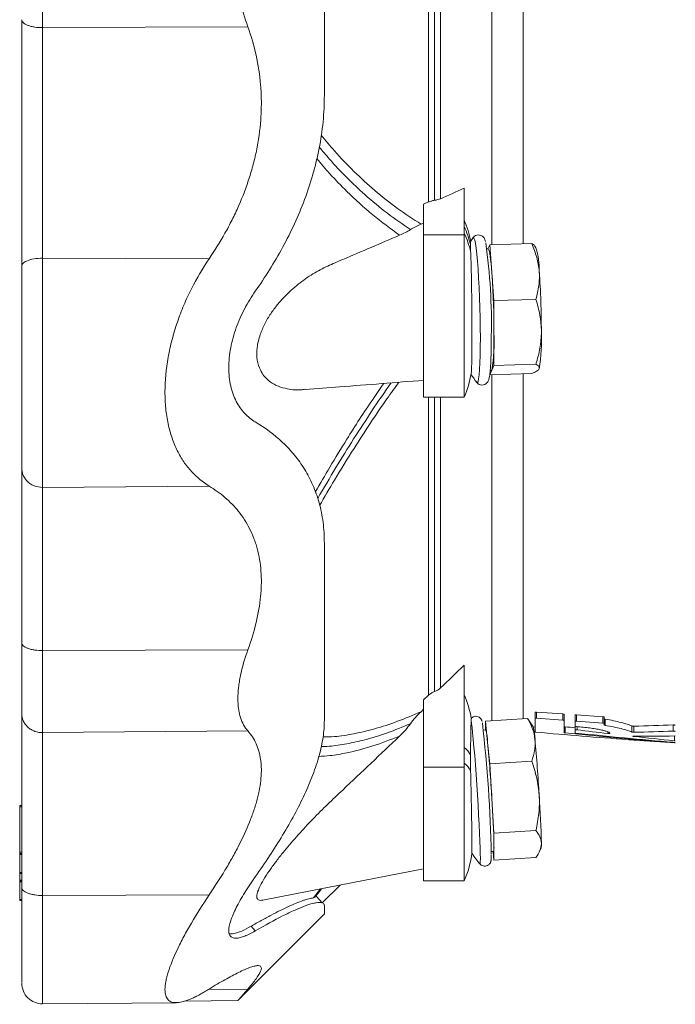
# Model space of a CAD drawing. Header units: millimetres. Extents: x -31 to 880, y -242 to 919.
# Tile 1 of 7: x -27 to 134, y -242 to 1. Entities that reach past the tile are written whole.
import ezdxf

# ---------------------------------------------------------------- set-up
doc = ezdxf.new("R2010")
doc.units = ezdxf.units.MM

msp = doc.modelspace()

# ---------------------------------------------------------------- linework, layer by layer
at = {"color": 8, "linetype": 'Continuous', "lineweight": 0}
for p, q in [((89.13, 81.04), (89.13, -54.51)), ((96.9, 80.83), (96.9, -54.3)), ((73.6, -43.98), (73.6, 70.51)), ((75.06, 70.1), (75.06, -43.57)), ((76.52, 69.7), (76.52, -43.17)), ((-21.5, -1.03), (29.07, -0.86)), ((72.37, -52.09), (82.37, -52.09)), ((-21.5, -57.82), (19.54, -57.96)), ((89.13, -86.51), (89.13, -171.78)), ((96.9, -86.31), (96.9, -171.28)), ((73.6, -165.5), (73.6, -92.04)), ((75.06, -92.04), (75.06, -164.61)), ((76.52, -92.04), (76.52, -163.72)), ((-21.5, -114.31), (19.54, -113.98)), ((-21.5, -154.51), (29.07, -154.35)), ((100.17, -171.2), (100.17, -169.67)), ((106.65, -171.66), (106.65, -170.13)), ((110.02, -171.9), (110.02, -170.37)), ((116.5, -172.36), (116.5, -170.83)), ((117.06, -172.93), (117.06, -171.4)), ((-21.5, -174.73), (29.07, -174.32)), ((107.23, -174.8), (107.23, -173.29)), ((110.16, -174.04), (110.16, -173.26)), ((117.75, -174.95), (117.75, -174.56)), ((123.66, -174.59), (123.66, -173.07)), ((124.19, -174.65), (124.19, -173.13)), ((133.81, -174.36), (133.81, -172.83)), ((124.14, -175.67), (124.14, -175.6)), ((134.14, -176.72), (134.14, -175.56)), ((134.14, -177.21), (134.14, -177.14)), ((72.37, -183.26), (82.37, -183.26)), ((-27.14, -193), (-26.63, -193)), ((-27.14, -204.2), (-26.63, -204.2)), ((-27.14, -204.78), (-26.63, -204.78)), ((-27.14, -209.18), (-26.63, -209.18)), ((-27.14, -211.08), (-26.63, -211.08)), ((-27.14, -211.47), (-26.63, -211.47)), ((45.23, -215.44), (46.96, -213.25)), ((47.23, -213.19), (46.36, -214.27)), ((-27.14, -215.87), (-26.63, -215.87)), ((-21.5, -214.85), (19.54, -214.71)), ((30.89, -223.57), (29.85, -222.45)), ((19.44, -237.98), (29.07, -237.9))]:
    msp.add_line(p, q, dxfattribs=at)
at = {"color": 7, "linetype": 'Continuous', "lineweight": 15}
for p, q in [((82.37, -40.61), (82.37, -52.09)), ((72.37, -44.51), (73.6, -43.98)), ((72.37, -44.51), (72.37, -52.09)), ((71.73, -49.45), (72.37, -49.17)), ((72.37, -52.09), (72.37, -92.04)), ((82.37, -52.09), (82.37, -92.04)), ((84.52, -52.82), (84.49, -52.86)), ((88.25, -55.53), (87.96, -55.54)), ((88.65, -54.52), (88.19, -55.53)), ((88.65, -54.52), (98.99, -54.25)), ((89.18, -61.39), (88.65, -54.52)), ((100.03, -55.31), (99.75, -54.85)), ((89.7, -68.25), (89.18, -61.39)), ((89.7, -68.25), (100.03, -67.97)), ((89.7, -76.25), (89.7, -68.25)), ((89.7, -84.25), (89.7, -76.25)), ((89.18, -85.39), (89.7, -84.25)), ((89.7, -84.25), (100.03, -83.97)), ((88.65, -86.53), (89.18, -85.39)), ((88.65, -86.53), (98.99, -86.25)), ((88.77, -85.53), (89.05, -85.52)), ((89.18, -85.39), (89.05, -85.52)), ((100.85, -85.08), (100.83, -85.11)), ((100.83, -85.11), (100.85, -85.08)), ((100.83, -85.11), (100.83, -85.11)), ((72.37, -92.04), (82.37, -92.04)), ((82.37, -158.14), (82.37, -183.26)), ((72.37, -166.68), (73.6, -165.5)), ((72.37, -166.68), (72.37, -183.26)), ((71.73, -169.57), (72.37, -168.96)), ((99.81, -171.25), (99.81, -169.71)), ((106.65, -170.13), (100.17, -169.67)), ((84.06, -171.77), (84.09, -171.24)), ((87.61, -171.88), (97.94, -171.21)), ((88.13, -177.14), (87.61, -171.88)), ((87.61, -171.88), (87.61, -174.06)), ((98.34, -171.81), (97.94, -171.21)), ((99.38, -173.31), (98.37, -171.8)), ((99.81, -174.57), (99.81, -171.25)), ((100.17, -171.2), (106.65, -171.66)), ((107.01, -171.76), (107.01, -170.23)), ((107.01, -171.76), (107.01, -174.76)), ((109.66, -171.95), (109.66, -170.42)), ((109.66, -173.17), (109.66, -171.95)), ((116.5, -170.83), (110.02, -170.37)), ((110.02, -171.9), (116.5, -172.36)), ((116.86, -172.46), (116.86, -170.93)), ((87.68, -174.05), (87.1, -174.09)), ((99.37, -173.31), (99.81, -173.34)), ((109.66, -174.04), (109.66, -173.17)), ((109.66, -174.8), (109.66, -174.04)), ((116.86, -172.46), (116.86, -172.86)), ((122.95, -176.46), (134.37, -177.26)), ((88.65, -182.39), (88.13, -177.14)), ((88.65, -182.39), (98.99, -181.73)), ((72.37, -183.26), (72.37, -211.27)), ((82.37, -183.26), (82.37, -211.27)), ((89.18, -190.96), (88.65, -182.39)), ((89.7, -199.53), (89.18, -190.96)), ((-27.14, -192.66), (-26.63, -192.66)), ((-27.14, -204.2), (-27.14, -193)), ((89.7, -199.53), (100.03, -198.86)), ((89.7, -202.85), (89.7, -199.53)), ((89.7, -206.16), (89.7, -202.85)), ((100.82, -204.21), (101.31, -203.22)), ((-27.14, -204.54), (-26.63, -204.54)), ((-27.14, -204.54), (-26.63, -204.54)), ((-27.14, -209.18), (-27.14, -204.78)), ((89.03, -204.03), (89.62, -203.99)), ((89.48, -204), (89.7, -206.16)), ((89.7, -206.16), (100.03, -205.49)), ((86.22, -207.08), (86.23, -207.08)), ((-27.14, -209.43), (-26.63, -209.43)), ((-27.14, -209.43), (-26.63, -209.43)), ((-27.14, -211.08), (-27.14, -209.45)), ((-27.14, -211.23), (-26.63, -211.23)), ((-27.14, -211.23), (-26.63, -211.23)), ((-27.14, -215.87), (-27.14, -211.47)), ((47.41, -216.7), (51.8, -212.31)), ((72.37, -211.27), (82.37, -211.27)), ((45.46, -215.24), (45.23, -215.44)), ((46.07, -215.15), (45.8, -215.04)), ((45.97, -215.13), (45.99, -215.17)), ((-27.14, -216.11), (-26.63, -216.11)), ((-27.14, -216.11), (-26.63, -216.11)), ((26.62, -240.74), (47.96, -219.4)), ((-21.5, -241.55), (11.47, -241.26)), ((13.49, -240.86), (26.62, -240.75))]:
    msp.add_line(p, q, dxfattribs=at)
at = {"color": 8, "linetype": 'Continuous', "lineweight": 0, "flags": 128}
for points in [[(85.47, -88.43), (85.62, -88.47), (85.78, -88.18), (85.92, -87.53), (86.04, -86.54), (86.15, -85.24), (86.23, -83.64), (86.29, -81.78), (86.33, -79.71), (86.34, -77.45), (86.33, -75.05), (86.29, -72.56), (86.23, -70.04), (86.15, -67.53), (86.04, -65.08), (85.92, -62.74), (85.78, -60.55), (85.62, -58.57), (85.46, -56.83), (85.29, -55.37), (85.11, -54.2), (84.94, -53.37), (84.76, -52.88), (84.6, -52.75), (84.52, -52.82)], [(86.23, -207.08), (86.23, -207.09), (86.29, -206.98), (86.33, -206.53), (86.34, -205.73), (86.33, -204.6), (86.29, -203.16), (86.23, -201.45), (86.15, -199.49), (86.04, -197.33), (85.92, -195.01), (85.78, -192.57), (85.62, -190.07), (85.46, -187.55), (85.29, -185.06), (85.11, -182.66), (84.94, -180.39), (84.76, -178.29), (84.6, -176.42), (84.44, -174.8), (84.3, -173.47), (84.17, -172.45), (84.06, -171.77)]]:
    msp.add_lwpolyline(points, dxfattribs=at)
at = {"color": 7, "linetype": 'Continuous', "lineweight": 15, "flags": 128}
for points in [[(88.25, -55.53), (88.25, -55.53), (88.38, -55.66), (88.52, -56.04), (88.65, -56.67), (88.79, -57.53), (88.92, -58.62), (89.05, -59.91), (89.18, -61.39)], [(85.44, -88.39), (85.46, -88.41), (85.47, -88.43)], [(32.75, -216.01), (51.68, -212.33), (72.37, -208.32)], [(47.37, -216.67), (46.68, -215.89), (45.99, -215.11)]]:
    msp.add_lwpolyline(points, dxfattribs=at)
at = {"color": 7, "linetype": 'Continuous', "lineweight": 15}
for centre, radius, start, end in [((59.45, -58.45), 25, 10.9628, 23.5782), ((109.12, -69.98), 30, 145.1102, 147.0173), ((-51.7, -73.87), 140.77, 358.7173, 8.089), ((81.88, -60.81), 18.97, 359.2089, 16.8613), ((-119.32, -76.17), 209.02, 359.9767, 4.0548), ((-107.65, -75.85), 209.02, 359.9767, 4.0547), ((45.75, -78.32), 43.99, 350.7519, 2.6948), ((57.43, -78.01), 43.99, 350.752, 2.6948), ((59.45, -82.04), 25, 336.4218, 350.2594), ((109.12, -69.98), 30, 213.1551, 217.9556), ((59.45, -175.42), 25, 9.6304, 23.5782), ((-246.52, -211.25), 335.62, 1.1171, 6.6642), ((75.69, -177.35), 12.44, 0.9888, 15.3842), ((80.3, -177.51), 19.54, 3.3184, 12.4184), ((-303.21, -213.84), 404.74, 3.347, 5.3097), ((-314.87, -214.59), 404.74, 3.347, 5.3097), ((-159.37, -207.86), 249.12, 1.1529, 3.8889), ((-147.7, -207.1), 249.12, 1.1529, 3.8888), ((86.36, -203.19), 3.35, 346.1823, 5.8892), ((96.85, -202.41), 4.53, 349.7055, 4.0123), ((59.45, -201.27), 25, 336.4218, 352.8409), ((109.12, -187.7), 30, 213.9276, 220.2527), ((-21.54, -236.46), 5.09, 180, 270.4815)]:
    msp.add_arc(centre, radius, start, end, dxfattribs=at)
at = {"color": 8, "linetype": 'Continuous', "lineweight": 0}
for centre, radius, start, end in [((62.6, -59.4), 21.86, 12.9756, 25.3179), ((62.61, -60.98), 21.85, 12.6354, 25.3196), ((77.82, -183.76), 7.04, 30.1615, 49.7782), ((77.86, -187.56), 6.98, 29.5621, 49.8382)]:
    msp.add_arc(centre, radius, start, end, dxfattribs=at)
at = {"color": 7, "linetype": 'Continuous', "lineweight": 15}
for centre, major_axis, ratio, start_param, end_param in [((203.14, 13.27), (471.58, 0), 0.408268, 4.491947, 4.541031), ((221.88, 13.27), (471.11, 0), 0.408268, 4.466557, 4.471881), ((249.02, 13.27), (479.32, 0), 0.408268, 4.418471, 4.43497), ((114.48, 13.27), (294.52, 0), 0.633221, 4.745352, 4.778078), ((114.74, 13.27), (296.91, 0), 0.633221, 4.744203, 4.776664), ((222.51, 13.27), (474.85, 0), 0.408268, 4.467162, 4.525203), ((229.66, 13.27), (476.06, 0), 0.408268, 4.458064, 4.509793), ((127.24, 13.27), (298.28, 0), 0.633221, 4.701805, 4.735716), ((249.02, 13.27), (479.32, 0), 0.408268, 4.448809, 4.470364)]:
    msp.add_ellipse(centre, major_axis=major_axis, ratio=ratio, start_param=start_param, end_param=end_param, dxfattribs=at)
for points, knots in [([(47.91, -17.59), (47.91, -7.39), (47.91, 2.94), (47.91, 23.59), (47.91, 33.92), (47.91, 44.12)], [0, 0, 0, 0, 0.5, 0.5, 1, 1, 1, 1]), ([(29.07, -0.86), (28.28, 1.31), (27.67, 3.58), (27.14, 6.55), (27.05, 7.15), (26.89, 8.37), (26.82, 8.98), (26.67, 10.82), (26.61, 12.04), (26.61, 14.49), (26.67, 15.72), (26.83, 17.56), (26.89, 18.17), (27.05, 19.39), (27.14, 19.99), (27.67, 22.95), (28.28, 25.22), (29.07, 27.39)], [0, 0, 0, 0, 0.25, 0.25, 0.3125, 0.3125, 0.375, 0.375, 0.5, 0.5, 0.625, 0.625, 0.6875, 0.6875, 0.75, 0.75, 1, 1, 1, 1]), ([(-21.5, -1.03), (-22.1, -1.03), (-22.75, -0.99), (-23.7, -0.85), (-24.01, -0.79), (-24.6, -0.64), (-24.88, -0.56), (-25.38, -0.36), (-25.6, -0.26), (-25.99, -0.03), (-26.15, 0.09), (-26.52, 0.45), (-26.63, 0.7), (-26.63, 0.93)], [0, 0, 0, 0, 0.25, 0.25, 0.375, 0.375, 0.5, 0.5, 0.625, 0.625, 0.75, 0.75, 1, 1, 1, 1]), ([(-26.63, -59.78), (-26.63, -57.1), (-26.63, -51.7), (-26.63, -43.2), (-26.63, -34.46), (-26.63, -25.49), (-26.63, -16.46), (-26.63, -7.53), (-26.63, -1.87), (-26.63, 0.93)], [0, 0, 0, 0, 0.137748, 0.277681, 0.418984, 0.560791, 0.708922, 0.855639, 1, 1, 1, 1]), ([(29.07, -0.86), (29.89, -3.12), (30.57, -5.44), (31.63, -10.22), (32, -12.67), (32.26, -15.83), (32.3, -16.47), (32.36, -17.74), (32.38, -18.37), (32.4, -20.28), (32.37, -21.55), (32.15, -25.35), (31.84, -27.88), (31.24, -31.05), (31.11, -31.69), (30.83, -32.95), (30.68, -33.57), (30.21, -35.44), (29.86, -36.66), (28.7, -40.3), (27.8, -42.67), (26.27, -46.14), (25.73, -47.28), (24.61, -49.52), (24.03, -50.62), (22.21, -53.86), (20.91, -55.94), (19.54, -57.96)], [0, 0, 0, 0, 0.125, 0.125, 0.25, 0.25, 0.28125, 0.28125, 0.3125, 0.3125, 0.375, 0.375, 0.5, 0.5, 0.53125, 0.53125, 0.5625, 0.5625, 0.625, 0.625, 0.75, 0.75, 0.8125, 0.8125, 0.875, 0.875, 1, 1, 1, 1]), ([(30.89, -65.98), (33.31, -62.54), (35.58, -58.95), (38.67, -53.26), (39.64, -51.34), (41.44, -47.42), (42.27, -45.43), (43.79, -41.37), (44.48, -39.31), (45.38, -36.15), (45.66, -35.09), (46.18, -32.94), (46.41, -31.85), (47.05, -28.58), (47.37, -26.39), (47.8, -22), (47.91, -19.79), (47.91, -17.59)], [0, 0, 0, 0, 0.25, 0.25, 0.375, 0.375, 0.5, 0.5, 0.625, 0.625, 0.6875, 0.6875, 0.75, 0.75, 0.875, 0.875, 1, 1, 1, 1]), ([(75.06, -43.57), (74.78, -43.62), (74.52, -43.67), (74.04, -43.81), (73.81, -43.89), (73.6, -43.98)], [0, 0, 0, 0, 0.5, 0.5, 1, 1, 1, 1]), ([(76.52, -43.17), (76.31, -43.26), (76.09, -43.33), (75.6, -43.47), (75.33, -43.53), (75.06, -43.57)], [0, 0, 0, 0, 0.5, 0.5, 1, 1, 1, 1]), ([(66.45, -52.16), (61.78, -54.17), (55.87, -56.7), (48.73, -59.72), (45.05, -61.63), (41.46, -64.15), (38.53, -66.78), (36.29, -69.3), (34.65, -71.5), (33.21, -73.95), (31.98, -76.76), (31.22, -79.9), (31.26, -82.99), (31.99, -85.26), (32.99, -86.84), (34.28, -88.16), (36.03, -89.25), (38.73, -90.1), (41.14, -90.43), (42.86, -90.18), (43.19, -90.13)], [0, 0, 0, 0, 0.243928, 0.308156, 0.37227, 0.437103, 0.501842, 0.537053, 0.572229, 0.607932, 0.643519, 0.684525, 0.725704, 0.764011, 0.792139, 0.820317, 0.864224, 0.908224, 0.982522, 1, 1, 1, 1]), ([(87.63, -53.74), (87.63, -53.73), (87.59, -53.54), (87.49, -53.29), (87.31, -52.91), (86.99, -52.51), (86.49, -52.17), (85.79, -52.04), (85.13, -52.23), (84.69, -52.58), (84.49, -52.84), (84.43, -52.96), (84.41, -52.99)], [0, 0, 0, 0, 0.0195587, 0.2006008, 0.3511199, 0.4546982, 0.5588091, 0.6656693, 0.777224, 0.8720695, 0.9688732, 1, 1, 1, 1]), ([(83.91, -54.49), (83.92, -54.23), (83.94, -53.75), (83.96, -53.68), (83.97, -53.65)], [0, 0, 0, 0, 0.537078, 1, 1, 1, 1]), ([(98.99, -54.25), (99.48, -55.36), (99.9, -56.48), (100.54, -58.75), (100.76, -59.9), (100.85, -61.07)], [0, 0, 0, 0, 0.5, 0.5, 1, 1, 1, 1]), ([(99.71, -54.87), (99.7, -54.83), (99.66, -54.61), (99.29, -54.41), (98.99, -54.25)], [0, 0, 0, 0, 0.186107, 1, 1, 1, 1]), ([(19.54, -57.96), (17.95, -60.31), (16.49, -62.79), (14.51, -66.7), (13.88, -68.04), (13.01, -70.1), (12.73, -70.8), (12.19, -72.2), (11.94, -72.9), (11.21, -75.02), (10.78, -76.45), (10.21, -78.6), (10.04, -79.33), (9.71, -80.78), (9.57, -81.51), (8.91, -85.16), (8.65, -88), (8.64, -91.45), (8.66, -92.13), (8.72, -93.49), (8.77, -94.17), (8.97, -96.14), (9.17, -97.4), (9.68, -99.82), (10, -100.99), (10.57, -102.65), (10.77, -103.19), (11.21, -104.24), (11.44, -104.75), (12.16, -106.22), (12.69, -107.13), (13.56, -108.41), (13.86, -108.83), (14.49, -109.62), (14.81, -110), (16.48, -111.82), (17.95, -113.02), (19.54, -113.98)], [0, 0, 0, 0, 0.125, 0.125, 0.1875, 0.1875, 0.21875, 0.21875, 0.25, 0.25, 0.3125, 0.3125, 0.34375, 0.34375, 0.375, 0.375, 0.5, 0.5, 0.53125, 0.53125, 0.5625, 0.5625, 0.625, 0.625, 0.6875, 0.6875, 0.71875, 0.71875, 0.75, 0.75, 0.8125, 0.8125, 0.84375, 0.84375, 0.875, 0.875, 1, 1, 1, 1]), ([(83.94, -56.2), (83.96, -56.68), (84.01, -57.66), (84.07, -59.57), (84.13, -61.78), (84.17, -64.2), (84.21, -66.82), (84.24, -69.52), (84.26, -72.26), (84.27, -74.93), (84.27, -77.5), (84.26, -79.84), (84.24, -81.93), (84.22, -83.67), (84.18, -85.02), (84.14, -85.93), (84.1, -86.16), (84.09, -86.27)], [0, 0, 0, 0, 0.066098, 0.134113, 0.200223, 0.268241, 0.334536, 0.402733, 0.469398, 0.537974, 0.605008, 0.673978, 0.741119, 0.81022, 0.877118, 0.945979, 1, 1, 1, 1]), ([(-26.63, -109.61), (-26.63, -108.72), (-26.63, -106.9), (-26.63, -102.91), (-26.63, -97.93), (-26.63, -92.03), (-26.63, -85.53), (-26.63, -78.75), (-26.63, -72.04), (-26.63, -65.64), (-26.63, -61.7), (-26.63, -59.78)], [0, 0, 0, 0, 0.104024, 0.213798, 0.328065, 0.445177, 0.563223, 0.678131, 0.7902, 0.897883, 1, 1, 1, 1]), ([(100.85, -61.07), (100.89, -61.66), (100.9, -62.24), (100.87, -63.4), (100.82, -63.98), (100.6, -65.7), (100.35, -66.84), (100.03, -67.97)], [0, 0, 0, 0, 0.25, 0.25, 0.5, 0.5, 1, 1, 1, 1]), ([(24.37, -84.8), (24.37, -83.19), (24.54, -81.55), (25.01, -79.06), (25.2, -78.21), (25.66, -76.56), (25.92, -75.74), (26.5, -74.12), (26.82, -73.32), (27.52, -71.74), (27.89, -70.98), (29.07, -68.74), (29.94, -67.32), (30.89, -65.98)], [0, 0, 0, 0, 0.25, 0.25, 0.375, 0.375, 0.5, 0.5, 0.625, 0.625, 0.75, 0.75, 1, 1, 1, 1]), ([(101.37, -75.94), (101.37, -75.26), (101.34, -74.58), (101.22, -73.22), (101.12, -72.55), (100.77, -70.56), (100.44, -69.26), (100.03, -67.97)], [0, 0, 0, 0, 0.25, 0.25, 0.5, 0.5, 1, 1, 1, 1]), ([(88.67, -86.49), (88.69, -86.32), (88.76, -85.81), (88.85, -84.68), (88.93, -83.14), (88.99, -81.4), (89.03, -79.51), (89.04, -78.02), (89.04, -77.2), (89.04, -77.06)], [0, 0, 0, 0, 0.096116, 0.281876, 0.458405, 0.631951, 0.804249, 0.966665, 1, 1, 1, 1]), ([(100.03, -83.97), (100.44, -82.66), (100.78, -81.32), (101.24, -78.64), (101.37, -77.29), (101.37, -75.94)], [0, 0, 0, 0, 0.5, 0.5, 1, 1, 1, 1]), ([(24.37, -84.8), (24.37, -86.4), (24.54, -87.91), (25.01, -90.01), (25.2, -90.68), (25.66, -91.95), (25.92, -92.55), (26.5, -93.68), (26.82, -94.21), (27.52, -95.2), (27.89, -95.66), (29.07, -96.91), (29.94, -97.6), (30.89, -98.17)], [0, 0, 0, 0, 0.25, 0.25, 0.375, 0.375, 0.5, 0.5, 0.625, 0.625, 0.75, 0.75, 1, 1, 1, 1]), ([(100.03, -83.97), (100.36, -84.15), (100.61, -84.33), (100.9, -84.69), (100.94, -84.88), (100.85, -85.08)], [0, 0, 0, 0, 0.5, 0.5, 1, 1, 1, 1]), ([(85.35, -88.25), (85.35, -88.26), (85.4, -88.36), (85.6, -88.6), (86.05, -88.95), (86.74, -89.14), (87.42, -88.99), (87.91, -88.65), (88.19, -88.29), (88.36, -87.94), (88.5, -87.52), (88.6, -87.08), (88.65, -86.64), (88.67, -86.49)], [0, 0, 0, 0, 0.005549, 0.086552, 0.16685, 0.249115, 0.338595, 0.41288, 0.486809, 0.572679, 0.690873, 0.892774, 1, 1, 1, 1]), ([(100.8, -85.16), (100.69, -85.34), (100.46, -85.52), (99.84, -85.88), (99.45, -86.07), (98.99, -86.25)], [0, 0, 0, 0, 0.5, 0.5, 1, 1, 1, 1]), ([(43.19, -90.2), (46.02, -89.98), (55.75, -89.22), (65.47, -88.46), (72.37, -87.93)], [0, 0, 0, 0, 0.290918, 1, 1, 1, 1]), ([(30.89, -98.17), (33.31, -99.6), (35.58, -101.27), (38.67, -104.19), (39.64, -105.23), (41.44, -107.43), (42.27, -108.59), (43.79, -111.06), (44.48, -112.36), (45.38, -114.43), (45.66, -115.14), (46.18, -116.6), (46.41, -117.35), (47.05, -119.65), (47.37, -121.24), (47.8, -124.54), (47.91, -126.25), (47.91, -128.02)], [0, 0, 0, 0, 0.25, 0.25, 0.375, 0.375, 0.5, 0.5, 0.625, 0.625, 0.6875, 0.6875, 0.75, 0.75, 0.875, 0.875, 1, 1, 1, 1]), ([(-26.63, -109.61), (-26.63, -110.78), (-26.63, -113.15), (-26.63, -117.8), (-26.63, -123.23), (-26.63, -129.53), (-26.63, -136.61), (-26.63, -144.33), (-26.63, -149.84), (-26.63, -152.58)], [0, 0, 0, 0, 0.137748, 0.277681, 0.418984, 0.560791, 0.708922, 0.855639, 1, 1, 1, 1]), ([(29.07, -154.35), (29.89, -152.08), (30.57, -149.84), (31.63, -145.42), (32, -143.25), (32.26, -140.57), (32.3, -140.04), (32.36, -138.99), (32.38, -138.47), (32.4, -136.93), (32.37, -135.93), (32.15, -133), (31.84, -131.14), (31.24, -128.93), (31.11, -128.5), (30.83, -127.64), (30.68, -127.22), (30.21, -125.99), (29.86, -125.2), (28.7, -122.93), (27.8, -121.53), (26.27, -119.61), (25.73, -119), (24.61, -117.84), (24.03, -117.29), (22.21, -115.73), (20.91, -114.8), (19.54, -113.98)], [0, 0, 0, 0, 0.125, 0.125, 0.25, 0.25, 0.28125, 0.28125, 0.3125, 0.3125, 0.375, 0.375, 0.5, 0.5, 0.53125, 0.53125, 0.5625, 0.5625, 0.625, 0.625, 0.75, 0.75, 0.8125, 0.8125, 0.875, 0.875, 1, 1, 1, 1]), ([(47.91, -171.65), (47.91, -165.41), (47.91, -158.59), (47.91, -143.99), (47.91, -136.19), (47.91, -128.02)], [0, 0, 0, 0, 0.5, 0.5, 1, 1, 1, 1]), ([(-26.63, -170.02), (-26.63, -169.24), (-26.63, -168.26), (-26.63, -165.92), (-26.63, -164.56), (-26.63, -161.54), (-26.63, -159.87), (-26.63, -156.34), (-26.63, -154.48), (-26.63, -152.58)], [0, 0, 0, 0, 0.25, 0.25, 0.5, 0.5, 0.75, 0.75, 1, 1, 1, 1]), ([(29.07, -174.32), (28.28, -173.43), (27.67, -172.33), (27.14, -170.66), (27.05, -170.31), (26.89, -169.58), (26.82, -169.2), (26.67, -168.04), (26.61, -167.21), (26.61, -165.48), (26.67, -164.57), (26.83, -163.14), (26.89, -162.65), (27.05, -161.66), (27.14, -161.16), (27.67, -158.63), (28.28, -156.53), (29.07, -154.35)], [0, 0, 0, 0, 0.25, 0.25, 0.3125, 0.3125, 0.375, 0.375, 0.5, 0.5, 0.625, 0.625, 0.6875, 0.6875, 0.75, 0.75, 1, 1, 1, 1]), ([(75.06, -164.61), (74.78, -164.71), (74.52, -164.83), (74.04, -165.13), (73.81, -165.3), (73.6, -165.5)], [0, 0, 0, 0, 0.5, 0.5, 1, 1, 1, 1]), ([(76.52, -163.72), (76.31, -163.92), (76.09, -164.1), (75.6, -164.39), (75.33, -164.52), (75.06, -164.61)], [0, 0, 0, 0, 0.5, 0.5, 1, 1, 1, 1]), ([(100.17, -169.67), (100.07, -169.66), (99.98, -169.66), (99.84, -169.68), (99.81, -169.69), (99.81, -169.71)], [0, 0, 0, 0, 0.5, 0.5, 1, 1, 1, 1]), ([(-26.63, -212.9), (-26.63, -208.23), (-26.63, -203.65), (-26.63, -194.97), (-26.63, -190.88), (-26.63, -183.45), (-26.63, -180.11), (-26.63, -174.36), (-26.63, -171.94), (-26.63, -170.02)], [0, 0, 0, 0, 0.25, 0.25, 0.5, 0.5, 0.75, 0.75, 1, 1, 1, 1]), ([(30.89, -210.24), (33.31, -206.81), (35.58, -203.4), (38.67, -198.28), (39.64, -196.59), (41.44, -193.25), (42.27, -191.6), (43.79, -188.33), (44.48, -186.71), (45.38, -184.31), (45.66, -183.52), (46.18, -181.94), (46.41, -181.15), (47.05, -178.82), (47.37, -177.32), (47.8, -174.41), (47.91, -173.01), (47.91, -171.65)], [0, 0, 0, 0, 0.25, 0.25, 0.375, 0.375, 0.5, 0.5, 0.625, 0.625, 0.6875, 0.6875, 0.75, 0.75, 0.875, 0.875, 1, 1, 1, 1]), ([(83.91, -180.22), (83.92, -179.2), (83.94, -178.24), (83.96, -176.91), (83.97, -176.48), (83.98, -175.66), (83.99, -175.27), (84.01, -174.19), (84.02, -173.56), (84.04, -172.76), (84.04, -172.52), (84.05, -172.1), (84.06, -171.92), (84.06, -171.77)], [0, 0, 0, 0, 0.25, 0.25, 0.375, 0.375, 0.5, 0.5, 0.75, 0.75, 0.875, 0.875, 1, 1, 1, 1]), ([(86.79, -172.01), (86.78, -172), (86.76, -171.91), (86.72, -171.76), (86.55, -171.4), (86.23, -171.04), (85.77, -170.77), (85.19, -170.67), (84.63, -170.8), (84.25, -171.03), (84.12, -171.19), (84.08, -171.23)], [0, 0, 0, 0, 0.018436, 0.225891, 0.369778, 0.472192, 0.5899, 0.715848, 0.851612, 0.958373, 1, 1, 1, 1]), ([(97.94, -171.21), (98.43, -172.05), (98.86, -172.89), (99.5, -174.61), (99.71, -175.49), (99.8, -176.38)], [0, 0, 0, 0, 0.5, 0.5, 1, 1, 1, 1]), ([(99.81, -171.25), (99.81, -171.23), (99.84, -171.21), (99.98, -171.19), (100.07, -171.19), (100.17, -171.2)], [0, 0, 0, 0, 0.5, 0.5, 1, 1, 1, 1]), ([(107.01, -170.23), (107.01, -170.21), (106.97, -170.19), (106.84, -170.15), (106.74, -170.13), (106.65, -170.13)], [0, 0, 0, 0, 0.5, 0.5, 1, 1, 1, 1]), ([(106.65, -171.66), (106.74, -171.67), (106.84, -171.68), (106.97, -171.72), (107.01, -171.74), (107.01, -171.76)], [0, 0, 0, 0, 0.5, 0.5, 1, 1, 1, 1]), ([(110.02, -170.37), (109.93, -170.36), (109.83, -170.36), (109.7, -170.38), (109.66, -170.4), (109.66, -170.42)], [0, 0, 0, 0, 0.5, 0.5, 1, 1, 1, 1]), ([(109.66, -171.95), (109.66, -171.93), (109.7, -171.91), (109.83, -171.9), (109.93, -171.9), (110.02, -171.9)], [0, 0, 0, 0, 0.5, 0.5, 1, 1, 1, 1]), ([(116.86, -170.93), (116.86, -170.91), (116.83, -170.89), (116.69, -170.85), (116.6, -170.84), (116.5, -170.83)], [0, 0, 0, 0, 0.5, 0.5, 1, 1, 1, 1]), ([(123.66, -173.07), (123.34, -172.93), (122.96, -172.79), (122.07, -172.51), (121.56, -172.37), (120.43, -172.08), (119.82, -171.93), (118.51, -171.66), (117.8, -171.53), (117.06, -171.4)], [0, 0, 0, 0, 0.25, 0.25, 0.5, 0.5, 0.75, 0.75, 1, 1, 1, 1]), ([(29.07, -174.32), (29.89, -175.25), (30.57, -176.29), (31.63, -178.63), (32, -179.93), (32.26, -181.72), (32.3, -182.09), (32.36, -182.84), (32.38, -183.22), (32.4, -184.37), (32.37, -185.16), (32.15, -187.61), (31.84, -189.34), (31.24, -191.61), (31.11, -192.07), (30.83, -193), (30.68, -193.46), (30.21, -194.87), (29.86, -195.81), (28.7, -198.69), (27.8, -200.64), (26.27, -203.63), (25.73, -204.63), (24.61, -206.64), (24.03, -207.64), (22.21, -210.66), (20.91, -212.68), (19.54, -214.71)], [0, 0, 0, 0, 0.125, 0.125, 0.25, 0.25, 0.28125, 0.28125, 0.3125, 0.3125, 0.375, 0.375, 0.5, 0.5, 0.53125, 0.53125, 0.5625, 0.5625, 0.625, 0.625, 0.75, 0.75, 0.8125, 0.8125, 0.875, 0.875, 1, 1, 1, 1]), ([(100.03, -174.61), (99.96, -174.6), (99.91, -174.59), (99.83, -174.58), (99.81, -174.58), (99.81, -174.57)], [0, 0, 0, 0, 0.5, 0.5, 1, 1, 1, 1]), ([(107.23, -173.29), (107.16, -173.29), (107.11, -173.28), (107.03, -173.26), (107.01, -173.26), (107.01, -173.25)], [0, 0, 0, 0, 0.5, 0.5, 1, 1, 1, 1]), ([(110.04, -173.25), (109.94, -173.25), (109.84, -173.24), (109.7, -173.2), (109.66, -173.19), (109.66, -173.17)], [0, 0, 0, 0, 0.5, 0.5, 1, 1, 1, 1]), ([(109.66, -174.04), (109.66, -174.03), (109.73, -174.02), (109.92, -174.01), (110.05, -174.02), (110.16, -174.04)], [0, 0, 0, 0, 0.5, 0.5, 1, 1, 1, 1]), ([(118.25, -174.94), (118.27, -174.89), (118.23, -174.82), (118.05, -174.68), (117.91, -174.6), (117.61, -174.48), (117.5, -174.44), (117.25, -174.36), (116.98, -174.27), (116.66, -174.19), (116.32, -174.11), (116.14, -174.07), (115.56, -173.94), (115.15, -173.86), (114.24, -173.71), (113.75, -173.63), (112.74, -173.5), (112.22, -173.44), (111.41, -173.36), (111.14, -173.34), (110.59, -173.29), (110.31, -173.27), (110.04, -173.25)], [0, 0, 0, 0, 0.125, 0.125, 0.25, 0.25, 0.3125, 0.3125, 0.375, 0.4375, 0.4375, 0.5, 0.5, 0.625, 0.625, 0.75, 0.75, 0.875, 0.875, 0.9375, 0.9375, 1, 1, 1, 1]), ([(116.5, -172.36), (116.6, -172.37), (116.69, -172.39), (116.83, -172.42), (116.86, -172.44), (116.86, -172.46)], [0, 0, 0, 0, 0.5, 0.5, 1, 1, 1, 1]), ([(117.06, -172.93), (117.8, -173.06), (118.51, -173.19), (119.82, -173.46), (120.44, -173.6), (121.57, -173.89), (122.07, -174.03), (122.96, -174.31), (123.34, -174.45), (123.66, -174.59)], [0, 0, 0, 0, 0.25, 0.25, 0.5, 0.5, 0.75, 0.75, 1, 1, 1, 1]), ([(124.19, -173.13), (124.1, -173.13), (123.98, -173.13), (123.78, -173.1), (123.7, -173.09), (123.66, -173.07)], [0, 0, 0, 0, 0.5, 0.5, 1, 1, 1, 1]), ([(123.66, -174.59), (123.7, -174.6), (123.78, -174.62), (123.98, -174.64), (124.1, -174.65), (124.19, -174.65)], [0, 0, 0, 0, 0.5, 0.5, 1, 1, 1, 1]), ([(134.37, -172.92), (134.37, -172.91), (134.35, -172.9), (134.28, -172.87), (134.24, -172.86), (134.13, -172.84), (134.06, -172.84), (133.93, -172.83), (133.87, -172.83), (133.81, -172.83)], [0, 0, 0, 0, 0.25, 0.25, 0.5, 0.5, 0.75, 0.75, 1, 1, 1, 1]), ([(133.81, -174.36), (133.87, -174.35), (133.93, -174.36), (134.06, -174.36), (134.13, -174.37), (134.24, -174.39), (134.28, -174.4), (134.35, -174.43), (134.37, -174.44), (134.37, -174.45)], [0, 0, 0, 0, 0.25, 0.25, 0.5, 0.5, 0.75, 0.75, 1, 1, 1, 1]), ([(66.45, -175.58), (61.78, -180.01), (55.87, -185.61), (48.73, -192.35), (45.05, -195.99), (41.46, -199.85), (38.53, -203.26), (36.29, -206.08), (34.65, -208.3), (33.21, -210.47), (31.98, -212.62), (31.22, -214.54), (31.27, -215.77), (31.91, -216.14), (32.54, -216.02), (32.75, -215.98)], [0, 0, 0, 0, 0.31144, 0.393443, 0.475302, 0.558079, 0.640735, 0.685691, 0.730603, 0.776187, 0.821623, 0.873978, 0.926555, 0.975463, 1, 1, 1, 1]), ([(99.8, -176.38), (99.84, -176.83), (99.86, -177.28), (99.82, -178.17), (99.78, -178.62), (99.56, -179.95), (99.31, -180.84), (98.99, -181.73)], [0, 0, 0, 0, 0.25, 0.25, 0.5, 0.5, 1, 1, 1, 1]), ([(107.01, -174.76), (107.01, -174.76), (107.03, -174.77), (107.11, -174.79), (107.16, -174.79), (107.23, -174.8)], [0, 0, 0, 0, 0.5, 0.5, 1, 1, 1, 1]), ([(109.89, -174.84), (109.82, -174.83), (109.76, -174.83), (109.69, -174.81), (109.66, -174.8), (109.66, -174.8)], [0, 0, 0, 0, 0.5, 0.5, 1, 1, 1, 1]), ([(117.75, -174.95), (117.86, -174.96), (117.98, -174.97), (118.18, -174.97), (118.24, -174.96), (118.25, -174.94)], [0, 0, 0, 0, 0.5, 0.5, 1, 1, 1, 1]), ([(122.95, -176.46), (122.95, -176.46), (122.95, -176.46), (122.91, -176.46), (122.84, -176.45), (122.77, -176.45), (122.73, -176.45)], [0, 0, 0, 0, 0.1449425, 0.4303258, 0.7159555, 1, 1, 1, 1]), ([(124.09, -175.6), (124.03, -175.6), (123.98, -175.6), (123.93, -175.61), (123.91, -175.62), (123.93, -175.63), (123.95, -175.64), (124.03, -175.65), (124.08, -175.66), (124.14, -175.67)], [0, 0, 0, 0, 0.25, 0.25, 0.5, 0.5, 0.75, 0.75, 1, 1, 1, 1]), ([(134.14, -176.72), (134.21, -176.73), (134.27, -176.74), (134.35, -176.75), (134.37, -176.76), (134.37, -176.76)], [0, 0, 0, 0, 0.5, 0.5, 1, 1, 1, 1]), ([(134.37, -177.14), (134.37, -177.15), (134.3, -177.14), (134.11, -177.14), (133.98, -177.13), (133.87, -177.12)], [0, 0, 0, 0, 0.5, 0.5, 1, 1, 1, 1]), ([(134.14, -177.21), (134.21, -177.22), (134.27, -177.22), (134.35, -177.23), (134.37, -177.23), (134.37, -177.23)], [0, 0, 0, 0, 0.5, 0.5, 1, 1, 1, 1]), ([(83.94, -184.12), (83.92, -183.45), (83.91, -182.79), (83.9, -181.82), (83.9, -181.49), (83.9, -180.85), (83.9, -180.54), (83.91, -180.22)], [0, 0, 0, 0, 0.5, 0.5, 0.75, 0.75, 1, 1, 1, 1]), ([(98.99, -181.73), (99.48, -183.1), (99.9, -184.49), (100.54, -187.31), (100.76, -188.75), (100.85, -190.21)], [0, 0, 0, 0, 0.5, 0.5, 1, 1, 1, 1]), ([(83.94, -184.12), (83.94, -184.22), (83.97, -185.17), (84.01, -187.06), (84.08, -189.76), (84.13, -192.45), (84.18, -195), (84.22, -197.38), (84.24, -199.49), (84.26, -201.31), (84.27, -202.75), (84.27, -203.78), (84.26, -204.33), (84.25, -204.37), (84.25, -204.38)], [0, 0, 0, 0, 0.010374, 0.103025, 0.198366, 0.290987, 0.386279, 0.479176, 0.574738, 0.668161, 0.764264, 0.858193, 0.954837, 1, 1, 1, 1]), ([(100.85, -190.21), (100.89, -190.94), (100.9, -191.67), (100.87, -193.12), (100.82, -193.84), (100.6, -196.01), (100.35, -197.44), (100.03, -198.86)], [0, 0, 0, 0, 0.25, 0.25, 0.5, 0.5, 1, 1, 1, 1]), ([(-27.14, -192.66), (-27.14, -192.66), (-27.14, -192.67), (-27.14, -192.7), (-27.14, -192.73), (-27.14, -192.8), (-27.14, -192.85), (-27.14, -192.93), (-27.14, -192.97), (-27.14, -193)], [0, 0, 0, 0, 0.25, 0.25, 0.5, 0.5, 0.75, 0.75, 1, 1, 1, 1]), ([(101.37, -202.09), (101.37, -201.81), (101.34, -201.53), (101.22, -200.97), (101.12, -200.7), (100.77, -199.89), (100.44, -199.37), (100.03, -198.86)], [0, 0, 0, 0, 0.25, 0.25, 0.5, 0.5, 1, 1, 1, 1]), ([(100.03, -205.49), (100.44, -204.93), (100.78, -204.35), (101.24, -203.22), (101.37, -202.65), (101.37, -202.09)], [0, 0, 0, 0, 0.5, 0.5, 1, 1, 1, 1]), ([(-27.14, -204.54), (-27.14, -204.54), (-27.14, -204.53), (-27.14, -204.5), (-27.14, -204.47), (-27.14, -204.39), (-27.14, -204.35), (-27.14, -204.27), (-27.14, -204.23), (-27.14, -204.2)], [0, 0, 0, 0, 0.25, 0.25, 0.5, 0.5, 0.75, 0.75, 1, 1, 1, 1]), ([(-27.14, -204.54), (-27.14, -204.54), (-27.14, -204.56), (-27.14, -204.66), (-27.14, -204.73), (-27.14, -204.78)], [0, 0, 0, 0, 0.5, 0.5, 1, 1, 1, 1]), ([(86.14, -206.95), (86.16, -206.98), (86.23, -207.11), (86.52, -207.38), (87, -207.61), (87.59, -207.67), (88.12, -207.5), (88.51, -207.21), (88.75, -206.9), (88.88, -206.63), (88.95, -206.4), (88.99, -206.17), (89.02, -205.81), (89.04, -205.38), (89.04, -204.92), (89.04, -204.81)], [0, 0, 0, 0, 0.01979, 0.072241, 0.131603, 0.19422, 0.257602, 0.308503, 0.353428, 0.395409, 0.442236, 0.516385, 0.63355, 0.907023, 1, 1, 1, 1]), ([(-27.14, -209.18), (-27.14, -209.24), (-27.14, -209.31), (-27.14, -209.4), (-27.14, -209.43), (-27.14, -209.43)], [0, 0, 0, 0, 0.5, 0.5, 1, 1, 1, 1]), ([(24.37, -223.48), (24.37, -222.82), (24.54, -222), (25.01, -220.57), (25.2, -220.05), (25.66, -218.98), (25.92, -218.42), (26.5, -217.26), (26.82, -216.66), (27.52, -215.42), (27.89, -214.79), (29.07, -212.88), (29.94, -211.57), (30.89, -210.24)], [0, 0, 0, 0, 0.25, 0.25, 0.375, 0.375, 0.5, 0.5, 0.625, 0.625, 0.75, 0.75, 1, 1, 1, 1]), ([(-27.14, -211.23), (-27.14, -211.23), (-27.14, -211.21), (-27.14, -211.16), (-27.14, -211.12), (-27.14, -211.08)], [0, 0, 0, 0, 0.5, 0.5, 1, 1, 1, 1]), ([(-27.14, -211.23), (-27.14, -211.23), (-27.14, -211.25), (-27.14, -211.35), (-27.14, -211.42), (-27.14, -211.47)], [0, 0, 0, 0, 0.5, 0.5, 1, 1, 1, 1]), ([(-21.5, -214.85), (-22.1, -214.85), (-22.75, -214.81), (-23.7, -214.67), (-24.01, -214.61), (-24.6, -214.46), (-24.88, -214.38), (-25.38, -214.19), (-25.6, -214.08), (-25.99, -213.86), (-26.15, -213.74), (-26.52, -213.38), (-26.63, -213.13), (-26.63, -212.9)], [0, 0, 0, 0, 0.25, 0.25, 0.375, 0.375, 0.5, 0.5, 0.625, 0.625, 0.75, 0.75, 1, 1, 1, 1]), ([(-26.63, -236.32), (-26.63, -236.32), (-26.63, -236.31), (-26.63, -234.85), (-26.63, -232.16), (-26.63, -228.34), (-26.63, -223.71), (-26.63, -218.55), (-26.63, -214.75), (-26.63, -212.9)], [0, 0, 0, 0, 0.103781, 0.259985, 0.417432, 0.570695, 0.720171, 0.863798, 1, 1, 1, 1]), ([(45.53, -215.3), (45.88, -214.87), (46.43, -214.19), (47, -213.47), (47.21, -213.2)], [0, 0, 0, 0, 0.629696, 1, 1, 1, 1]), ([(-27.14, -215.87), (-27.14, -215.93), (-27.14, -216), (-27.14, -216.09), (-27.14, -216.11), (-27.14, -216.11)], [0, 0, 0, 0, 0.5, 0.5, 1, 1, 1, 1]), ([(19.54, -214.71), (17.95, -217.08), (16.48, -219.39), (14.51, -222.76), (13.88, -223.87), (13.01, -225.51), (12.73, -226.05), (12.19, -227.11), (11.94, -227.63), (10.73, -230.17), (9.97, -232.03), (9.32, -234.13), (9.2, -234.54), (9, -235.32), (8.92, -235.7), (8.71, -236.77), (8.65, -237.41), (8.64, -238.55), (8.7, -239.05), (8.9, -239.7), (8.98, -239.89), (9.18, -240.24), (9.29, -240.4), (9.68, -240.8), (9.99, -241), (10.56, -241.18), (10.76, -241.22), (11.19, -241.26), (11.43, -241.26), (12.64, -241.2), (13.8, -240.86), (15.47, -240.14), (15.81, -239.99), (16.51, -239.64), (16.87, -239.46), (17.98, -238.86), (18.74, -238.41), (19.54, -237.91)], [0, 0, 0, 0, 0.125, 0.125, 0.1875, 0.1875, 0.21875, 0.21875, 0.25, 0.25, 0.375, 0.375, 0.40625, 0.40625, 0.4375, 0.4375, 0.5, 0.5, 0.5625, 0.5625, 0.59375, 0.59375, 0.625, 0.625, 0.6875, 0.6875, 0.71875, 0.71875, 0.75, 0.75, 0.875, 0.875, 0.90625, 0.90625, 0.9375, 0.9375, 1, 1, 1, 1]), ([(45.23, -215.44), (44.89, -215.47), (44.51, -215.55), (43.86, -215.72), (43.63, -215.78), (43.15, -215.93), (42.9, -216.01), (41.6, -216.46), (40.42, -216.95), (37.78, -218.16), (36.34, -218.88), (34.01, -220.11), (33.21, -220.55), (31.56, -221.46), (30.71, -221.94), (29.85, -222.45)], [0, 0, 0, 0, 0.125, 0.125, 0.1875, 0.1875, 0.25, 0.25, 0.5, 0.5, 0.75, 0.75, 0.875, 0.875, 1, 1, 1, 1]), ([(30.89, -223.57), (33.31, -222.16), (35.58, -220.93), (38.67, -219.38), (39.64, -218.91), (41.44, -218.11), (42.27, -217.76), (43.79, -217.19), (44.48, -216.97), (45.38, -216.74), (45.66, -216.68), (46.18, -216.59), (46.41, -216.57), (47.05, -216.55), (47.37, -216.61), (47.8, -216.89), (47.91, -217.1), (47.91, -217.4)], [0, 0, 0, 0, 0.25, 0.25, 0.375, 0.375, 0.5, 0.5, 0.625, 0.625, 0.6875, 0.6875, 0.75, 0.75, 0.875, 0.875, 1, 1, 1, 1]), ([(47.91, -219.35), (47.91, -219.38), (47.91, -219.54), (47.91, -218.93), (47.91, -217.91), (47.91, -217.4)], [0, 0, 0, 0, 0.116775, 0.558868, 1, 1, 1, 1]), ([(29.85, -222.45), (29.06, -222.88), (27.45, -223.76), (25.74, -224.24), (24.76, -224.36), (24.51, -224.21), (24.5, -224.2)], [0, 0, 0, 0, 0.3575375, 0.7257128, 0.9920478, 1, 1, 1, 1]), ([(24.37, -223.48), (24.37, -224.15), (24.54, -224.63), (25.01, -225.1), (25.2, -225.22), (25.66, -225.36), (25.92, -225.39), (26.5, -225.37), (26.82, -225.32), (27.52, -225.14), (27.89, -225.02), (29.07, -224.55), (29.94, -224.11), (30.89, -223.57)], [0, 0, 0, 0, 0.25, 0.25, 0.375, 0.375, 0.5, 0.5, 0.625, 0.625, 0.75, 0.75, 1, 1, 1, 1]), ([(29.07, -237.9), (29.89, -236.95), (30.57, -236.1), (31.63, -234.64), (32, -234.01), (32.26, -233.39), (32.3, -233.28), (32.36, -233.06), (32.38, -232.96), (32.4, -232.69), (32.37, -232.54), (32.15, -232.2), (31.84, -232.11), (31.24, -232.15), (31.11, -232.17), (30.83, -232.22), (30.68, -232.25), (30.21, -232.37), (29.86, -232.49), (28.7, -232.91), (27.8, -233.31), (26.27, -234.06), (25.73, -234.34), (24.61, -234.94), (24.03, -235.26), (22.21, -236.29), (20.91, -237.06), (19.54, -237.91)], [0, 0, 0, 0, 0.125, 0.125, 0.25, 0.25, 0.28125, 0.28125, 0.3125, 0.3125, 0.375, 0.375, 0.5, 0.5, 0.53125, 0.53125, 0.5625, 0.5625, 0.625, 0.625, 0.75, 0.75, 0.8125, 0.8125, 0.875, 0.875, 1, 1, 1, 1]), ([(29.07, -237.9), (28.6, -238.44), (27.64, -239.55), (26.88, -240.44), (26.53, -240.84), (26.62, -240.74), (26.62, -240.74)], [0, 0, 0, 0, 0.326983, 0.662611, 0.989836, 1, 1, 1, 1])]:
    msp.add_open_spline(points, degree=3, knots=knots, dxfattribs=at)
at = {"color": 8, "linetype": 'Continuous', "lineweight": 0}
for points, knots in [([(-21.5, -1.03), (-21.5, 1.17), (-21.5, 3.5), (-21.5, 8.31), (-21.5, 10.79), (-21.5, 15.74), (-21.5, 18.22), (-21.5, 23.03), (-21.5, 25.36), (-21.5, 27.56)], [0, 0, 0, 0, 0.25, 0.25, 0.5, 0.5, 0.75, 0.75, 1, 1, 1, 1]), ([(-21.5, -1.03), (-21.5, -5.4), (-21.5, -10.03), (-21.5, -19.58), (-21.5, -24.5), (-21.5, -34.34), (-21.5, -39.26), (-21.5, -48.82), (-21.5, -53.45), (-21.5, -57.82)], [0, 0, 0, 0, 0.25, 0.25, 0.5, 0.5, 0.75, 0.75, 1, 1, 1, 1]), ([(47.1, -27.5), (48.18, -28.82), (50.81, -32), (55.22, -36.55), (60.4, -41.3), (65.9, -45.67), (69.79, -48.19), (71.73, -49.45)], [0, 0, 0, 0, 0.144069, 0.347938, 0.556028, 0.777598, 1, 1, 1, 1]), ([(69.12, -50.79), (67.21, -49.48), (63.39, -46.87), (58.18, -42.53), (53.42, -38.01), (49.68, -34.07), (47.47, -31.42), (46.65, -30.44)], [0, 0, 0, 0, 0.240294, 0.481457, 0.681351, 0.881809, 1, 1, 1, 1]), ([(66.45, -52.16), (64.23, -50.55), (59.78, -47.31), (54.1, -42.1), (49.52, -37.39), (47.11, -34.53), (46.03, -33.26)], [0, 0, 0, 0, 0.309748, 0.621062, 0.831059, 1, 1, 1, 1]), ([(-21.5, -57.82), (-22.22, -57.86), (-23.74, -57.92), (-25.46, -58.45), (-26.46, -59.11), (-26.58, -59.56), (-26.63, -59.78)], [0, 0, 0, 0, 0.27015, 0.56246, 0.789849, 1, 1, 1, 1]), ([(-21.5, -57.82), (-21.5, -59.66), (-21.5, -63.41), (-21.5, -69.46), (-21.5, -75.82), (-21.5, -82.33), (-21.5, -88.75), (-21.5, -94.75), (-21.5, -100.14), (-21.5, -104.81), (-21.5, -108.75), (-21.5, -111.98), (-21.5, -113.55), (-21.5, -114.31)], [0, 0, 0, 0, 0.086252, 0.176625, 0.270451, 0.366863, 0.464829, 0.563212, 0.655318, 0.74582, 0.833878, 0.918786, 1, 1, 1, 1]), ([(45.68, -115.44), (46.87, -113.38), (49.4, -109), (54.09, -101.36), (58.5, -94.45), (61.62, -89.99), (62.53, -88.69)], [0, 0, 0, 0, 0.223883, 0.476157, 0.847253, 1, 1, 1, 1]), ([(46.27, -117.05), (47.75, -114.5), (50.63, -109.54), (55.11, -102.34), (59.64, -95.41), (62.73, -90.81), (64.34, -88.57), (64.36, -88.55)], [0, 0, 0, 0, 0.260532, 0.505104, 0.750363, 0.99763, 1, 1, 1, 1]), ([(66.27, -88.4), (65.28, -89.75), (62.87, -93.03), (59.2, -98.51), (54.88, -105.17), (50.69, -111.92), (47.95, -116.68), (46.73, -118.78)], [0, 0, 0, 0, 0.141549, 0.344859, 0.548166, 0.800421, 1, 1, 1, 1]), ([(-21.5, -114.31), (-22.22, -114.23), (-23.74, -114.07), (-25.46, -112.8), (-26.46, -111.21), (-26.58, -110.13), (-26.63, -109.61)], [0, 0, 0, 0, 0.27015, 0.56246, 0.789849, 1, 1, 1, 1]), ([(-21.5, -154.51), (-21.5, -150.14), (-21.5, -145.85), (-21.5, -137.72), (-21.5, -133.89), (-21.5, -126.92), (-21.5, -123.79), (-21.5, -118.39), (-21.5, -116.12), (-21.5, -114.31)], [0, 0, 0, 0, 0.25, 0.25, 0.5, 0.5, 0.75, 0.75, 1, 1, 1, 1]), ([(-21.5, -154.51), (-22.1, -154.52), (-22.75, -154.48), (-23.7, -154.34), (-24.01, -154.28), (-24.6, -154.13), (-24.88, -154.05), (-25.38, -153.86), (-25.6, -153.75), (-25.99, -153.53), (-26.15, -153.42), (-26.52, -153.06), (-26.63, -152.81), (-26.63, -152.58)], [0, 0, 0, 0, 0.25, 0.25, 0.375, 0.375, 0.5, 0.5, 0.625, 0.625, 0.75, 0.75, 1, 1, 1, 1]), ([(-21.5, -174.73), (-21.5, -173.82), (-21.5, -172.69), (-21.5, -169.97), (-21.5, -168.4), (-21.5, -164.9), (-21.5, -162.97), (-21.5, -158.88), (-21.5, -156.72), (-21.5, -154.51)], [0, 0, 0, 0, 0.25, 0.25, 0.5, 0.5, 0.75, 0.75, 1, 1, 1, 1]), ([(47.57, -175.79), (48.5, -175.77), (50.97, -175.73), (55.22, -175.06), (60.4, -173.83), (65.9, -172.05), (69.79, -170.39), (71.73, -169.57)], [0, 0, 0, 0, 0.125779, 0.334005, 0.546542, 0.772846, 1, 1, 1, 1]), ([(-21.5, -174.73), (-22.1, -174.73), (-22.75, -174.64), (-23.7, -174.3), (-24.01, -174.15), (-24.6, -173.8), (-24.88, -173.59), (-25.38, -173.13), (-25.6, -172.88), (-25.99, -172.34), (-26.15, -172.05), (-26.52, -171.18), (-26.63, -170.58), (-26.63, -170.02)], [0, 0, 0, 0, 0.25, 0.25, 0.375, 0.375, 0.5, 0.5, 0.625, 0.625, 0.75, 0.75, 1, 1, 1, 1]), ([(69.12, -172.53), (67.21, -173.32), (63.39, -174.88), (58.18, -176.48), (53.42, -177.54), (49.83, -178.08), (47.76, -178.16), (47.09, -178.18)], [0, 0, 0, 0, 0.245457, 0.491801, 0.695989, 0.900754, 1, 1, 1, 1]), ([(-21.5, -174.73), (-21.5, -176.53), (-21.5, -178.79), (-21.5, -184.17), (-21.5, -187.29), (-21.5, -194.25), (-21.5, -198.07), (-21.5, -206.19), (-21.5, -210.47), (-21.5, -214.85)], [0, 0, 0, 0, 0.25, 0.25, 0.5, 0.5, 0.75, 0.75, 1, 1, 1, 1]), ([(66.45, -175.58), (64.23, -176.44), (59.78, -178.17), (54.1, -179.62), (49.7, -180.4), (47.46, -180.54), (46.55, -180.59)], [0, 0, 0, 0, 0.31834, 0.63829, 0.854112, 1, 1, 1, 1]), ([(-21.5, -214.85), (-21.5, -216.62), (-21.5, -220.26), (-21.5, -225.31), (-21.5, -230.01), (-21.5, -234.11), (-21.5, -237.44), (-21.5, -239.83), (-21.5, -241.15), (-21.5, -241.67), (-21.5, -241.53), (-21.5, -241.53)], [0, 0, 0, 0, 0.115048, 0.235593, 0.360743, 0.489343, 0.620016, 0.751245, 0.874101, 0.994818, 1, 1, 1, 1])]:
    msp.add_open_spline(points, degree=3, knots=knots, dxfattribs=at)
at = {"color": 7, "linetype": 'Continuous', "lineweight": 15}
for points in [[(76.52, -43.17), (78.47, -42.32), (80.42, -41.47), (82.37, -40.61)], [(69.12, -50.79), (68.33, -51.28), (67.44, -51.74), (66.45, -52.16)], [(71.73, -49.45), (70.76, -49.86), (69.89, -50.3), (69.12, -50.79)], [(83.94, -56.2), (83.9, -55.51), (83.89, -54.94), (83.91, -54.49)], [(76.52, -163.72), (78.47, -161.86), (80.42, -160), (82.37, -158.14)], [(71.73, -169.57), (70.76, -170.48), (69.89, -171.47), (69.12, -172.53)], [(117.06, -171.4), (116.94, -171.38), (116.86, -171.35), (116.86, -171.33)], [(69.12, -172.53), (68.33, -173.62), (67.44, -174.64), (66.45, -175.58)], [(116.86, -172.86), (116.86, -172.88), (116.94, -172.91), (117.06, -172.93)], [(134.37, -175.53), (134.37, -175.55), (134.3, -175.56), (134.2, -175.56)]]:
    msp.add_open_spline(points, degree=3, dxfattribs=at)

doc.saveas('drawing.dxf')
